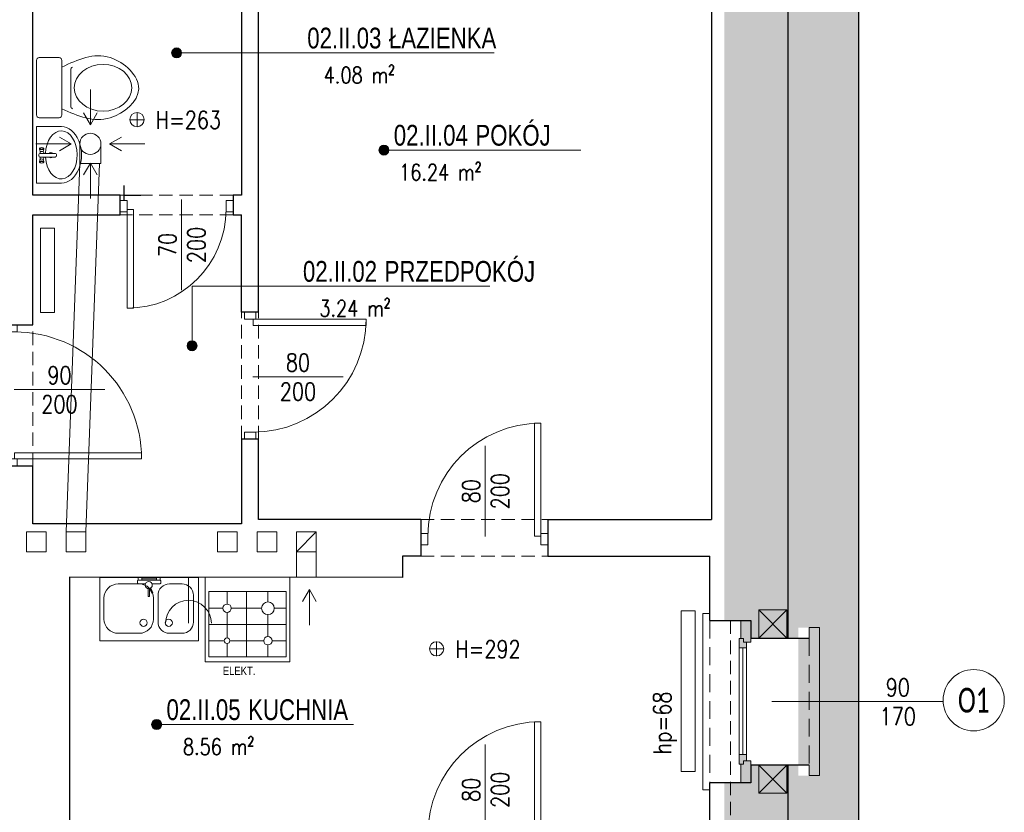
# Model space of a CAD drawing. Header units: millimetres. Extents: x 284606 to 628701, y -213781 to -93475.
# Tile 83 of 102: x 314223 to 314921, y -107041 to -106479. Entities that reach past the tile are written whole.
import ezdxf
from ezdxf.enums import TextEntityAlignment as Align
from ezdxf.lldxf.tags import DXFTag

# ---------------------------------------------------------------- set-up
doc = ezdxf.new("R2010")
doc.units = ezdxf.units.MM
doc.linetypes.add('ACAD_ISO10W100', pattern=[18, 12, -3, 0, -3])
doc.linetypes.add('HIDDEN', pattern=[9.525, 6.35, -3.175])
doc.layers.get('0').update_dxf_attribs({"lineweight": 0})
for name, color, linetype, lineweight in [('!STR_Konstrukcja 0.20', 200, 'Continuous', 20), ('!STR_Konstrukcja 0.30', 64, 'Continuous', 30), ('!STR_Ocieplenie 0.05', 1, 'Continuous', 5), ('!STR_Opisy 0.09', 8, 'Continuous', 9), ('!STR_Przerywana 0.09', 8, 'HIDDEN', 9), ('!STR_Stolarka drzwiowa', 8, 'Continuous', 15), ('!STR_Stolarka okienna', 72, 'Continuous', 15), ('EKO Opisy 0.09', 8, 'Continuous', 9)]:
    doc.layers.add(name, color=color, linetype=linetype, lineweight=lineweight)
for name, color, linetype, lineweight, true_color in [('!STR_Kreskowanie ścian', 7, 'Continuous', 5, 0xa6a6a6), ('!STR_Oświetlenie', 7, 'ACAD_ISO10W100', 5, 0xefb42a), ('!STR_Wentylacja', 7, 'Continuous', 15, 0x3399ff), ('EKO Wyposażenie', 7, 'Continuous', 5, 0x919191)]:
    doc.layers.add(name, color=color, linetype=linetype, lineweight=lineweight, true_color=true_color)
doc.styles.add('AB_Arial', font='NirmalaS.ttf')
doc.styles.add('EKO 1-10', font='romans.shx', dxfattribs={"width": 0.8, "height": 15})
doc.styles.add('EKO 1-5', font='romans.shx', dxfattribs={"width": 0.8, "height": 10})
doc.styles.add('EKO CM 1-50', font='calibri.ttf', dxfattribs={"width": 0.8, "height": 12.5})
tags = doc.linetypes.add('DASH', pattern=[15, 10, -5]).pattern_tags.tags
tags[6:7] = [DXFTag(74, 4), DXFTag(75, 0), DXFTag(340, '0'), DXFTag(46, 0.0), DXFTag(50, 0.0), DXFTag(44, 0.0), DXFTag(45, 0.0)]
tags[4:5] = [DXFTag(74, 4), DXFTag(75, 0), DXFTag(340, '0'), DXFTag(46, 0.0), DXFTag(50, 0.0), DXFTag(44, 0.0), DXFTag(45, 0.0)]

# ---------------------------------------------------------------- blocks, each defined once
blk = doc.blocks.new('*U102')
for p, q in [((19.33, 0), (-19.33, 0)), ((-21.33, -16.02), (-21.33, -2)), ((21.33, -16.02), (21.33, -2)), ((-19.33, -18.02), (19.33, -18.02)), ((13.09, -24.36), (-12.8, -24.36))]:
    blk.add_line(p, q)
for centre, start, end in [((-19.33, -2), 90, 180), ((19.33, -2), 360, 90), ((-19.33, -16.02), 180, 270), ((19.33, -16.02), 270, 360), ((-12.8, -26.36), 90, 154.52934), ((13.09, -26.36), 24.56818, 90)]:
    blk.add_arc(centre, 2, start, end)
blk.add_ellipse((0.08, -47.22), major_axis=(0, -20.4), ratio=0.810803)
blk.add_open_spline([(14.91, -18.02), (20.03, -29.22), (28.87, -49.72), (0.74, -82.83), (-29.38, -50.17), (-19.96, -29.25), (-14.6, -18)], degree=3, knots=[1.212901, 1.212901, 1.212901, 1.212901, 36.090844, 64.924591, 94.904253, 129.876154, 129.876154, 129.876154, 129.876154])
blk = doc.blocks.new('*U118')
at = {"linetype": 'Continuous'}
for p, q in [((31.3, 0), (-31.3, 0)), ((31.3, -27.6), (31.3, 0)), ((-31.3, -27.6), (-31.3, 0)), ((-5.5, -3.8), (-7.7, -3.4)), ((-5.5, -7.9), (-7.7, -8.3)), ((-4.8, -4.2), (-2.4, -4.2)), ((-4.8, -7.3), (-2.4, -8.5)), ((-2.4, -20.6), (-2.4, -4)), ((-1.2, -2.8), (0.4, -2.8)), ((1.6, -4), (1.6, -20.6)), ((1.6, -4.2), (4.1, -4.2)), ((1.6, -8.5), (4, -7.3)), ((4.7, -3.8), (6.9, -3.4)), ((4.7, -7.9), (6.9, -8.3)), ((-0.2, -22.4), (-0.6, -22.4))]:
    blk.add_line(p, q, dxfattribs=at)
for centre, radius, start, end in [((-1.2, -4), 1.2, 90, 180), ((0.4, -4), 1.2, 0, 90), ((-0.3, -15.9), 2.89, 138.1635, 221.8365), ((-0.6, -20.6), 1.8, 180, 270), ((-0.2, -20.6), 1.8, 270, 0), ((-0.3, -15.9), 2.89, 311.1962, 48.8038)]:
    blk.add_arc(centre, radius, start, end, dxfattribs=at)
for centre, major_axis, ratio, start_param, end_param in [((0, -27.6), (-26.6, 0), 0.662269, 4.803016, 10.93344), ((-7.8, -5.8), (0, -2.47), 0.476554, 5.436764, 10.271199), ((-5.5, -5.8), (0, -2.05), 0.476554, 0, 3.141593), ((0, -27.6), (-31.3, 0), 0.713042, 0, 3.141593)]:
    blk.add_ellipse(centre, major_axis=major_axis, ratio=ratio, start_param=start_param, end_param=end_param, dxfattribs=at)
blk.add_ellipse((-8.1, -5.8), major_axis=(0, -2.05), ratio=0.476554, dxfattribs=at)
at = {"linetype": 'Continuous', "extrusion": (3.22359e-14, 3.55849e-14, -1)}
for centre, major_axis, start_param, end_param in [((4.7, -5.8), (0, -2.05), 0, 3.141593), ((7, -5.8), (0, -2.47), 5.436764, 10.271199)]:
    blk.add_ellipse(centre, major_axis=major_axis, ratio=0.476554, start_param=start_param, end_param=end_param, dxfattribs=at)
blk.add_ellipse((7.3, -5.8), major_axis=(0, -2.05), ratio=0.476554, dxfattribs=at)
blk = doc.blocks.new('*U142')
at = {"layer": '!STR_Opisy 0.09', "linetype": 'Continuous'}
blk.add_line((38.49, 6.91), (38.49, -57.31), dxfattribs=at)
at = {"layer": '!STR_Stolarka drzwiowa'}
for points in [[(-5, 6.2), (0, 6.2), (0, -1.8), (-5, -1.8)], [(0, 0), (0, -70), (4.38, -70), (4.38, 0)], [(70, 6.2), (75, 6.2), (75, -1.8), (70, -1.8)]]:
    blk.add_lwpolyline(points, close=True, dxfattribs=at)
blk.add_arc((0, 0), 70, 270, 0, dxfattribs=at)
at = {"layer": '!STR_Opisy 0.09', "linetype": 'Continuous', "style": 'EKO 1-10', "width": 0.8}
blk.add_attdef('SZER', text='', height=12.5, rotation=90, dxfattribs=at).set_placement((38.49, -25.2), align=Align.BOTTOM_CENTER)
at = {"layer": '!STR_Opisy 0.09', "ltscale": 0.7, "style": 'EKO 1-10', "width": 0.8}
blk.add_attdef('WYS', text='', height=12.5, rotation=90, dxfattribs=at).set_placement((49.01, -25.2), align=Align.MIDDLE_CENTER)
blk = doc.blocks.new('*U177')
at = {"layer": '!STR_Opisy 0.09', "linetype": 'Continuous'}
blk.add_line((40.72, 63.89), (40.72, -0.34), dxfattribs=at)
at = {"layer": '!STR_Stolarka drzwiowa'}
for points in [[(0, 0), (0, 80), (4.38, 80), (4.38, 0)], [(-5, -6.2), (0, -6.2), (0, 1.8), (-5, 1.8)], [(80, -6.2), (85, -6.2), (85, 1.8), (80, 1.8)]]:
    blk.add_lwpolyline(points, close=True, dxfattribs=at)
blk.add_arc((0, 0), 80, 0, 90, dxfattribs=at)
at = {"layer": '!STR_Opisy 0.09', "linetype": 'Continuous', "style": 'EKO 1-10', "width": 0.8}
blk.add_attdef('SZER', text='', height=12.5, rotation=90, dxfattribs=at).set_placement((40.72, 31.77), align=Align.BOTTOM_CENTER)
at = {"layer": '!STR_Opisy 0.09', "ltscale": 0.7, "style": 'EKO 1-10', "width": 0.8}
blk.add_attdef('WYS', text='', height=12.5, rotation=90, dxfattribs=at).set_placement((51.25, 31.77), align=Align.MIDDLE_CENTER)
blk = doc.blocks.new('*U106')
blk.add_lwpolyline([(70, -45), (0, -45), (0, 0), (70, 0)], close=True)
for points in [[(20.65, -4.62), (11.65, -4.62, 0.414214), (3.65, -12.62), (3.65, -31.62, 0.414214), (11.65, -39.62), (20.65, -39.62, 0.414214), (28.65, -31.62), (28.65, -12.62, 0.414214)], [(41.98, -39.62), (56.98, -39.62, 0.414214), (66.98, -29.62), (66.98, -14.62, 0.414214), (56.98, -4.62), (41.98, -4.62, 0.414214), (31.98, -14.62), (31.98, -29.62, 0.414214)]]:
    blk.add_lwpolyline(points, format="xyb", close=True)
for centre in [(21.08, -32.13), (38.92, -32.13)]:
    blk.add_circle(centre, 2.54)
blk = doc.blocks.new('*U107')
for p, q in [((-4.86, 7.5), (-4.56, 1.8)), ((-2.89, 8.1), (-4.39, 8.02)), ((-0.37, 7.74), (-2.37, 7.63)), ((-1.54, -7.85), (-2.37, 7.63)), ((-2.37, 7.63), (-2.23, 5.14)), ((-0.23, 5.24), (-0.37, 7.74)), ((-11.09, 2.16), (-11.56, 1.63)), ((-11.56, 1.63), (-7.9, -0.12)), ((-7.56, 0.78), (-11.09, 2.16)), ((-2.23, 5.14), (-0.23, 5.24)), ((-0.67, -5.3), (-1.23, 5.19)), ((-13.44, -0.72), (-13.41, -1.22)), ((-7.96, -0.18), (-13.2, -0.46)), ((-13.15, -1.46), (-7.9, -1.18)), ((-4.31, -2.78), (-4.03, -7.98)), ((0.33, -5.24), (-1.67, -5.35)), ((-1.67, -5.35), (-1.54, -7.85)), ((0.46, -7.74), (0.33, -5.24)), ((-3.51, -8.45), (-2.01, -8.37)), ((-1.54, -7.85), (0.46, -7.74))]:
    blk.add_line(p, q)
blk.add_circle((-5.43, -0.54), 2.5)
for centre, radius, start, end in [((-4.36, 7.53), 0.5, 93.05823, 183.05823), ((-2.86, 7.61), 0.5, 3.05823, 93.05823), ((-13.19, -0.71), 0.25, 93.05823, 183.05823), ((-13.16, -1.21), 0.25, 183.05823, 273.05823), ((-3.54, -7.95), 0.5, 183.05823, 273.05823), ((-2.04, -7.87), 0.5, 273.05823, 3.05823)]:
    blk.add_arc(centre, radius, start, end)
blk = doc.blocks.new('wysokosc2')
at = {"ltscale": 2}
for points in [[(-5.06, 0.04), (5.03, 0.04)], [(0, 5.1), (0, -5.1)]]:
    blk.add_lwpolyline(points, dxfattribs=at)
blk.add_circle((0, 0), 5.03, dxfattribs=at)
at = {"ltscale": 2, "style": 'EKO 1-5', "width": 0.8}
blk.add_attdef('WYS', (13.29, -6.01), '', height=12.5, dxfattribs=at)
blk = doc.blocks.new('*U183')
at = {"layer": '!STR_Opisy 0.09', "linetype": 'Continuous'}
blk.add_line((-39.28, 63.89), (-39.28, -0.34), dxfattribs=at)
at = {"layer": '!STR_Stolarka drzwiowa'}
for points in [[(0, 0), (0, 80), (-4.38, 80), (-4.38, 0)], [(-80, -6.2), (-85, -6.2), (-85, 1.8), (-80, 1.8)], [(5, -6.2), (0, -6.2), (0, 1.8), (5, 1.8)]]:
    blk.add_lwpolyline(points, close=True, dxfattribs=at)
blk.add_arc((0, 0), 80, 90, 180, dxfattribs=at)
at = {"layer": '!STR_Opisy 0.09', "linetype": 'Continuous', "style": 'EKO 1-10', "width": 0.8}
blk.add_attdef('SZER', text='', height=12.5, rotation=90, dxfattribs=at).set_placement((-39.28, 31.77), align=Align.BOTTOM_CENTER)
at = {"layer": '!STR_Opisy 0.09', "ltscale": 0.7, "style": 'EKO 1-10', "width": 0.8}
blk.add_attdef('WYS', text='', height=12.5, rotation=90, dxfattribs=at).set_placement((-28.75, 31.77), align=Align.MIDDLE_CENTER)
blk = doc.blocks.new('*U188')
at = {"layer": '!STR_Opisy 0.09', "linetype": 'Continuous'}
blk.add_line((0, 32.11), (0, -89.22), dxfattribs=at)
at = {"layer": '!STR_Opisy 0.09', "linetype": 'Continuous', "style": 'EKO 1-5', "width": 0.8}
blk.add_attdef('SZER', text='', height=12.5, rotation=270, dxfattribs=at).set_placement((0, 0), align=Align.BOTTOM_CENTER)
at = {"layer": '!STR_Opisy 0.09', "ltscale": 0.7, "style": 'EKO 1-5', "width": 0.8}
blk.add_attdef('WYS', text='', height=12.5, rotation=270, dxfattribs=at).set_placement((-10.53, 0), align=Align.MIDDLE_CENTER)
at = {"layer": '!STR_Opisy 0.09', "linetype": 'Continuous', "style": 'EKO 1-5', "width": 0.8}
blk.add_attdef('HP=', (-37.47, -160.68), '', height=12.5, rotation=180, dxfattribs=at)
blk = doc.blocks.new('*U262')
at = {"layer": '!STR_Opisy 0.09', "linetype": 'Continuous'}
blk.add_line((-49.28, 63.89), (-49.28, -0.34), dxfattribs=at)
at = {"layer": '!STR_Stolarka drzwiowa'}
for points in [[(0, 0), (0, 90), (-4.38, 90), (-4.38, 0)], [(-90, -6.2), (-95, -6.2), (-95, 1.8), (-90, 1.8)], [(5, -6.2), (0, -6.2), (0, 1.8), (5, 1.8)]]:
    blk.add_lwpolyline(points, close=True, dxfattribs=at)
blk.add_arc((0, 0), 90, 90, 180, dxfattribs=at)
at = {"layer": '!STR_Opisy 0.09', "linetype": 'Continuous', "style": 'EKO 1-10', "width": 0.8}
blk.add_attdef('SZER', text='', height=12.5, rotation=90, dxfattribs=at).set_placement((-49.28, 31.77), align=Align.BOTTOM_CENTER)
at = {"layer": '!STR_Opisy 0.09', "ltscale": 0.7, "style": 'EKO 1-10', "width": 0.8}
blk.add_attdef('WYS', text='', height=12.5, rotation=90, dxfattribs=at).set_placement((-38.75, 31.77), align=Align.MIDDLE_CENTER)
blk = doc.blocks.new('*U459')
at = {"ltscale": 0.3}
blk.add_hatch(color=256, dxfattribs=at).paths.add_polyline_path([(-0.91, 50, 1), (6.82, 50, 1)])
at = {"ltscale": 1.5}
blk.add_line((17.59, 50), (154.57, 50), dxfattribs=at)
at = {"ltscale": 0.3}
blk.add_lwpolyline([(17.59, 50), (2.95, 50)], dxfattribs=at)
blk.add_circle((2.95, 50), 3.86, dxfattribs=at)
at = {"ltscale": 1.5, "width": 0.8}
for tag, p, height, style in [('NR_POM.', (10.51, 53.45), 16, 'AB_Arial'), ('NAZWA_POMIESZCZENIA', (66.91, 53.45), 16, 'AB_Arial'), ('POSADZKA', (9.08, 4), 12.5, 'EKO 1-5')]:
    blk.add_attdef(tag, p, '', height=height, rotation=0, dxfattribs=dict(at, style=style))
at = {"ltscale": 1.5, "style": 'EKO 1-5', "width": 0.8}
blk.add_attdef('POWIERZCHNIA', text='', height=12.5, rotation=0, dxfattribs=at).set_placement((78.06, 22.91), align=Align.BOTTOM_RIGHT)
blk = doc.blocks.new('*U472')
at = {"ltscale": 0.3}
blk.add_hatch(color=256, dxfattribs=at).paths.add_polyline_path([(-78.79, 4.15, 1), (-71.06, 4.15, 1)])
at = {"ltscale": 1.5}
blk.add_line((17.59, 50), (154.57, 50), dxfattribs=at)
at = {"ltscale": 0.3}
blk.add_lwpolyline([(17.59, 50), (2.95, 50)], dxfattribs=at)
blk.add_circle((-74.93, 4.15), 3.86, dxfattribs=at)
at = {"ltscale": 1.5, "width": 0.8}
for tag, p, height, style in [('NR_POM.', (10.51, 53.45), 16, 'AB_Arial'), ('NAZWA_POMIESZCZENIA', (66.91, 53.45), 16, 'AB_Arial'), ('POSADZKA', (9.08, 4), 12.5, 'EKO 1-5')]:
    blk.add_attdef(tag, p, '', height=height, rotation=0, dxfattribs=dict(at, style=style))
at = {"ltscale": 1.5, "style": 'EKO 1-5', "width": 0.8}
blk.add_attdef('POWIERZCHNIA', text='', height=12.5, rotation=0, dxfattribs=at).set_placement((78.06, 22.91), align=Align.BOTTOM_RIGHT)
blk = doc.blocks.new('*U473')
at = {"ltscale": 0.3}
blk.add_hatch(color=256, dxfattribs=at).paths.add_polyline_path([(-94.01, 50, 1), (-86.29, 50, 1)])
at = {"ltscale": 1.5}
blk.add_line((17.59, 50), (154.57, 50), dxfattribs=at)
at = {"ltscale": 0.3}
blk.add_lwpolyline([(17.59, 50), (2.95, 50)], dxfattribs=at)
blk.add_circle((-90.15, 50), 3.86, dxfattribs=at)
at = {"ltscale": 1.5, "width": 0.8}
for tag, p, height, style in [('NR_POM.', (10.51, 53.45), 16, 'AB_Arial'), ('NAZWA_POMIESZCZENIA', (66.91, 53.45), 16, 'AB_Arial'), ('POSADZKA', (9.08, 4), 12.5, 'EKO 1-5')]:
    blk.add_attdef(tag, p, '', height=height, rotation=0, dxfattribs=dict(at, style=style))
at = {"ltscale": 1.5, "style": 'EKO 1-5', "width": 0.8}
blk.add_attdef('POWIERZCHNIA', text='', height=12.5, rotation=0, dxfattribs=at).set_placement((78.06, 22.91), align=Align.BOTTOM_RIGHT)
blk = doc.blocks.new('KÓLKO')
at = {"layer": '!STR_Opisy 0.09'}
blk.add_circle((0, -15.51), 15.51, dxfattribs=at)
at = {"layer": '!STR_Opisy 0.09', "style": 'EKO 1-10', "width": 0.8}
blk.add_attdef('NR', text='', height=15, dxfattribs=at).set_placement((0, -15.51), align=Align.MIDDLE_CENTER)
blk = doc.blocks.new('nowe gniazdko')
at = {"layer": '!STR_Oświetlenie', "color": 3, "linetype": 'ByBlock', "lineweight": 5, "ltscale": 0.5, "true_color": 0x00f000}
blk.add_line((0, 32.44), (0, 0), dxfattribs=at)
blk.add_arc((0, 32.44), 16.22, 180, 0, dxfattribs=at)

msp = doc.modelspace()

# ---------------------------------------------------------------- hatches: boundary and pattern name
at = {"layer": '!STR_Kreskowanie ścian', "ltscale": 1.5}
h = msp.add_hatch(dxfattribs=at)
h.set_pattern_fill('AR-B88', color=8, scale=0.1, angle=90)
h.set_pattern_definition([(90, (25876.741, 1826.681), (-20.32, 1e-15), []), (180, (25876.741, 1826.681), (-20.32, -10.16), [20.32, -20.32])])
h.paths.add_polyline_path([(313344.58, -107423.52), (313299.58, -107423.52), (313299.58, -107417.52), (313299.53, -107417.52), (313249.53, -107467.52), (313249.53, -107473.52), (313344.58, -107473.52)])
h.paths.add_polyline_path([(313344.58, -107378.52), (313344.58, -107372.52), (313344.53, -107375.47), (313299.53, -107417.52), (313299.58, -107417.52), (313299.58, -107423.52), (313344.58, -107423.52)])
h.paths.add_polyline_path([(313386.39, -106262.52), (313431.29, -106262.43), (313431.29, -106212.43), (313336.34, -106212.52), (313336.29, -106359.43), (313386.39, -106359.43)])
h.paths.add_polyline_path([(313429.76, -106262.52), (313386.39, -106262.52), (313386.39, -106359.43), (313446.2, -106360.45), (313429.76, -106360.45)])
h.paths.add_polyline_path([(314288.78, -106275.53), (314288.83, -106275.52), (314288.83, -106262.52), (314201.83, -106262.52), (314201.83, -106307.52), (314201.83, -106307.52), (314201.83, -106322.24), (314231.83, -106320.51), (314231.78, -106320.47)])
h.paths.add_polyline_path([(314338.78, -106225.53), (314338.78, -106212.52), (314201.83, -106212.52), (314201.83, -106262.52), (314288.83, -106262.52), (314288.83, -106275.52), (314288.78, -106275.53)])
h.paths.add_polyline_path([(314231.83, -106320.51), (314201.78, -106297.48), (314201.78, -106349.11), (314201.83, -106431.96), (314201.83, -106345.22), (314231.83, -106320.23)])
h.paths.add_polyline_path([(314089.06, -106585.49), (314089.06, -106550.56)])
h.paths.add_polyline_path([(312927.2, -106571.25), (312927.2, -106517.21)])
h.paths.add_polyline_path([(314456.18, -106594.18), (314456.18, -106556.39)])
h.paths.add_polyline_path([(313801.6, -107349.73), (313839.96, -107349.73)])
h.paths.add_polyline_path([(312874.74, -107235.92), (312867.24, -107235.92), (312867.24, -107130.92), (312874.74, -107130.92)], flags=16)
h.paths.add_polyline_path([(312909.98, -107220.92), (312904.84, -107220.92), (312904.84, -107225.36), (312901.86, -107225.36), (312901.86, -107228.42), (312874.83, -107228.42), (312874.83, -107417.07), (312919.83, -107372.07), (312919.83, -107240.92), (312908.9, -107240.92), (312908.9, -107227.86), (312909.98, -107227.86)])
h.paths.add_polyline_path([(312874.83, -106962.42), (312901.86, -106962.42), (312901.86, -106965.32), (312904.84, -106965.32), (312904.84, -106969.42), (312909.98, -106969.42), (312909.98, -106962.82), (312908.9, -106962.82), (312908.9, -106949.92), (312919.83, -106949.92), (312919.83, -106871.18), (312874.83, -106871.18)])
h.paths.add_polyline_path([(312901.86, -107052.42), (312874.83, -107052.42), (312874.83, -107138.42), (312901.86, -107138.42), (312901.86, -107141.32), (312904.84, -107141.32), (312904.84, -107145.42), (312909.98, -107145.42), (312909.98, -107138.82), (312908.9, -107138.82), (312908.9, -107125.92), (312919.83, -107125.92), (312919.83, -107064.92), (312908.9, -107064.92), (312908.9, -107051.86), (312909.98, -107051.86), (312909.98, -107044.92), (312904.84, -107044.92), (312904.84, -107049.36), (312901.86, -107049.36)])
h.paths.add_polyline_path([(312874.83, -106871.18), (312824.79, -106871.18), (312824.79, -107467.11), (312874.83, -107417.07)])
h.paths.add_polyline_path([(312874.74, -106954.92), (312874.74, -107059.92), (312867.24, -107059.92), (312867.24, -106954.92)], flags=16)
h.paths.add_polyline_path([(314767.17, -107164.42), (314740.76, -107164.42), (314740.76, -107161.36), (314737.78, -107161.36), (314737.78, -107156.92), (314732.64, -107156.92), (314732.64, -107163.86), (314733.72, -107163.86), (314733.72, -107176.92), (314722.17, -107176.92), (314722.17, -107372.52), (314767.17, -107417.52)])
h.paths.add_polyline_path([(314782.08, -107014.92), (314782.08, -106909.92), (314774.58, -106909.92), (314774.58, -107014.92)], flags=16)
h.paths.add_polyline_path([(314782.08, -107007.42), (314767.17, -107007.42), (314767.17, -107074.42), (314782.08, -107074.42), (314782.08, -107066.92), (314774.58, -107066.92), (314774.58, -107171.92), (314782.08, -107171.92), (314782.08, -107164.42), (314767.17, -107164.42), (314767.17, -107417.52), (314817.13, -107467.47), (314817.13, -106225.65), (314767.17, -106275.61), (314767.17, -106917.42), (314782.08, -106917.42)])
h.paths.add_polyline_path([(314732.64, -106924.42), (314737.78, -106924.42), (314737.78, -106920.32), (314740.76, -106920.32), (314740.76, -106917.42), (314767.17, -106917.42), (314767.17, -106275.61), (314722.17, -106320.61), (314722.17, -106904.92), (314733.72, -106904.92), (314733.72, -106917.82), (314732.64, -106917.82)])
h.paths.add_polyline_path([(314737.78, -106999.92), (314732.64, -106999.92), (314732.64, -107006.86), (314733.72, -107006.86), (314733.72, -107019.92), (314722.17, -107019.92), (314722.17, -107061.92), (314733.72, -107061.92), (314733.72, -107074.82), (314732.64, -107074.82), (314732.64, -107081.42), (314737.78, -107081.42), (314737.78, -107077.32), (314740.76, -107077.32), (314740.76, -107074.42), (314767.17, -107074.42), (314767.17, -107007.42), (314740.76, -107007.42), (314740.76, -107004.36), (314737.78, -107004.36)])

# ---------------------------------------------------------------- linework, layer by layer
at = {"layer": '!STR_Konstrukcja 0.20', "color": 253, "linetype": 'Continuous', "lineweight": 15, "true_color": 0x999999}
for points in [[(314711.88, -106904.92), (314711.88, -106899.92), (314706.88, -106899.92), (314706.88, -107024.92), (314711.88, -107024.92), (314711.88, -107019.92)], [(314782.08, -106917.42), (314782.08, -106909.92), (314789.58, -106909.92), (314789.58, -107014.92), (314782.08, -107014.92), (314782.08, -107007.42)]]:
    msp.add_lwpolyline(points, dxfattribs=at)
at = {"layer": '!STR_Konstrukcja 0.30', "color": 8, "ltscale": 1.5}
for p, q in [((314296.57, -106606.68), (314296.57, -106596.68)), ((314293.88, -106617.43), (314293.88, -106603.43)), ((314308.57, -106603.68), (314296.57, -106603.68)), ((314379.88, -106686.43), (314379.88, -106617.43)), ((314391.88, -106686.43), (314379.88, -106686.43)), ((314201.73, -106695.43), (314231.88, -106695.43)), ((314391.88, -106776.43), (314379.88, -106776.43)), ((314201.73, -106795.43), (314231.88, -106795.43)), ((314506.88, -106833.43), (314506.88, -106859.43)), ((314596.88, -106833.43), (314596.88, -106859.43)), ((314596.88, -106833.43), (314712.85, -106833.43)), ((314596.88, -106859.43), (314711.88, -106859.43))]:
    msp.add_line(p, q, dxfattribs=at)
at = {"layer": '!STR_Konstrukcja 0.30', "color": 253, "ltscale": 1.5, "true_color": 0x999999}
msp.add_line((314767.08, -107007.42), (314767.08, -107074.42), dxfattribs=at)
at = {"layer": '!STR_Konstrukcja 0.30', "color": 8, "ltscale": 1.5}
for points in [[(314243.73, -106212.43), (314338.73, -106212.43), (314338.73, -106225.43), (314817.08, -106225.52), (314817.08, -107467.42), (314371.88, -107467.42), (314371.88, -107486.42), (313714.75, -107486.42)], [(314612.22, -106275.48), (314767.08, -106275.51), (314767.08, -106917.42)], [(314293.88, -106603.43), (314231.88, -106603.43), (314231.88, -106327.43), (314296.55, -106327.43)], [(314370.19, -106327.43), (314379.88, -106327.43), (314379.88, -106603.43)], [(314391.88, -106686.43), (314391.88, -106327.43), (314494.72, -106327.42)], [(314624.72, -106327.42), (314712.88, -106327.42), (314712.85, -106833.42)], [(314379.88, -106603.43), (314373.88, -106603.43), (314373.88, -106617.43), (314379.88, -106617.43)], [(314231.88, -106695.43), (314231.88, -106617.43), (314293.88, -106617.43)], [(314379.88, -106776.43), (314379.88, -106836.43), (314231.88, -106836.43), (314231.88, -106795.43)], [(314506.88, -106833.43), (314391.88, -106833.43), (314391.88, -106776.43)], [(314493.88, -106859.43), (314493.88, -106874.43), (314257.85, -106874.16)], [(314506.88, -106859.43), (314493.88, -106859.43)], [(314711.88, -106904.92), (314711.88, -106859.42)], [(314257.85, -106874.16), (314257.85, -107358.15), (314711.88, -107358.42), (314711.88, -107176.92)]]:
    msp.add_lwpolyline(points, dxfattribs=at)
at = {"layer": '!STR_Konstrukcja 0.30', "color": 253, "ltscale": 2, "true_color": 0x999999}
for points in [[(314711.88, -106904.92), (314740.76, -106904.92), (314740.76, -106917.42), (314782.08, -106917.42)], [(314782.08, -107007.42), (314740.76, -107007.42), (314740.76, -107019.92), (314711.88, -107019.92)]]:
    msp.add_lwpolyline(points, dxfattribs=at)
at = {"layer": '!STR_Konstrukcja 0.30', "color": 253, "ltscale": 1.5, "true_color": 0x999999}
msp.add_lwpolyline([(314711.88, -107061.92), (314711.88, -107019.92)], dxfattribs=at)
at = {"layer": '!STR_Ocieplenie 0.05', "color": 253, "ltscale": 1.5, "true_color": 0x999999}
for points in [[(314746.42, -106897.42), (314766.42, -106897.42), (314766.42, -106917.42), (314746.42, -106917.42)], [(314746.42, -107007.42), (314766.42, -107007.42), (314766.42, -107027.42), (314746.42, -107027.42)]]:
    msp.add_lwpolyline(points, close=True, dxfattribs=at)
for points in [[(314746.42, -106897.42), (314766.42, -106917.42), (314766.42, -106897.42), (314746.42, -106917.42)], [(314746.42, -107007.42), (314766.42, -107027.42), (314766.42, -107007.42), (314746.42, -107027.42)]]:
    msp.add_lwpolyline(points, dxfattribs=at)
at = {"layer": '!STR_Opisy 0.09', "color": 8}
msp.add_line((314333.84, -106502.62), (314419.49, -106502.62), dxfattribs=at)
msp.add_lwpolyline([(314344.77, -106710.19), (314344.77, -106667.89), (314416.42, -106667.89)], dxfattribs=at)
at = {"layer": '!STR_Przerywana 0.09', "color": 8, "ltscale": 1.5}
for p, q in [((314373.88, -106603.43), (314293.88, -106603.43)), ((314373.88, -106617.43), (314293.88, -106617.43)), ((314379.88, -106776.43), (314379.88, -106686.43)), ((314391.88, -106776.43), (314391.88, -106686.43)), ((314231.88, -106795.43), (314231.88, -106695.43)), ((314506.88, -106833.43), (314596.88, -106833.43)), ((314506.88, -106859.43), (314596.88, -106859.43))]:
    msp.add_line(p, q, dxfattribs=at)
at = {"layer": '!STR_Przerywana 0.09', "color": 253, "ltscale": 1.5, "true_color": 0x999999}
msp.add_line((314726.32, -106904.92), (314726.32, -107176.92), dxfattribs=at)
at = {"layer": '!STR_Przerywana 0.09', "color": 253, "ltscale": 2, "true_color": 0x999999}
for points in [[(314711.88, -106904.92), (314711.88, -107019.92)], [(314782.08, -106917.42), (314782.08, -107007.42)]]:
    msp.add_lwpolyline(points, dxfattribs=at)
at = {"layer": '!STR_Stolarka okienna', "color": 253, "ltscale": 0.3, "true_color": 0x999999}
for points in [[(314733.72, -106904.92), (314740.76, -106904.92), (314740.76, -106920.32), (314735.62, -106920.32), (314735.62, -106917.82), (314733.72, -106917.82), (314733.72, -106904.92)], [(314732.64, -107006.86), (314735.62, -107006.86), (314735.62, -107004.36), (314737.78, -107004.36), (314737.78, -106920.32), (314735.62, -106920.32), (314735.62, -106917.82), (314732.64, -106917.82), (314732.64, -107006.86)], [(314737.78, -106924.42), (314732.64, -106924.42)], [(314735.21, -106999.92), (314735.21, -106924.42)], [(314732.64, -106999.92), (314737.78, -106999.92)], [(314733.72, -107019.92), (314740.76, -107019.92), (314740.76, -107004.36), (314735.62, -107004.36), (314735.62, -107006.86), (314733.72, -107006.86), (314733.72, -107019.92)]]:
    msp.add_lwpolyline(points, dxfattribs=at)
at = {"layer": '!STR_Wentylacja', "color": 8, "ltscale": 1.5, "transparency": 33554472}
msp.add_line((314280.21, -106580.95), (314265.21, -106580.95), dxfattribs=at)
at = {"layer": '!STR_Wentylacja', "color": 8, "ltscale": 1.5}
for p, q in [((314418.83, -106856.17), (314432.83, -106842.17)), ((314418.83, -106856.17), (314418.83, -106874.34)), ((314432.83, -106856.17), (314432.83, -106874.36))]:
    msp.add_line(p, q, dxfattribs=at)
at = {"layer": '!STR_Wentylacja', "color": 8, "ltscale": 1.5, "transparency": 33554472}
for points in [[(314272.71, -106528.45), (314272.71, -106553.52), (314277.58, -106545.1), (314272.71, -106553.52), (314267.85, -106545.1)], [(314234.07, -106567.1), (314259.13, -106567.1), (314250.71, -106571.96), (314259.13, -106567.1), (314250.71, -106562.24)], [(314311.36, -106567.1), (314286.3, -106567.1), (314294.72, -106571.96), (314286.3, -106567.1), (314294.72, -106562.24)], [(314265.21, -106580.95), (314265.21, -106567.1)], [(314280.21, -106580.95), (314280.21, -106567.1)], [(314272.71, -106605.75), (314272.71, -106580.69), (314277.58, -106589.11), (314272.71, -106580.69), (314267.85, -106589.11)]]:
    msp.add_lwpolyline(points, dxfattribs=at)
at = {"layer": '!STR_Wentylacja', "color": 8, "linetype": 'DASH', "ltscale": 1.5}
msp.add_lwpolyline([(314265.21, -106580.95), (314279.21, -106580.95), (314269.45, -106842.17), (314255.45, -106842.17)], close=True, dxfattribs=at)
at = {"layer": '!STR_Wentylacja', "color": 8, "ltscale": 1.5}
for points in [[(314227.45, -106842.17), (314227.45, -106856.17), (314241.45, -106856.17), (314241.45, -106842.17)], [(314255.45, -106842.17), (314255.45, -106856.17), (314269.45, -106856.17), (314269.45, -106842.17)], [(314362.83, -106842.17), (314362.83, -106856.17), (314376.83, -106856.17), (314376.83, -106842.17)], [(314390.83, -106842.17), (314390.83, -106856.17), (314404.83, -106856.17), (314404.83, -106842.17)], [(314418.83, -106842.17), (314418.83, -106856.17), (314432.83, -106856.17), (314432.83, -106842.17)]]:
    msp.add_lwpolyline(points, close=True, dxfattribs=at)
msp.add_lwpolyline([(314427.93, -106908.15), (314427.93, -106883.08), (314432.79, -106891.5), (314427.93, -106883.08), (314423.07, -106891.5)], dxfattribs=at)
at = {"layer": '!STR_Wentylacja', "color": 8, "ltscale": 1.5, "transparency": 33554472}
msp.add_circle((314272.71, -106567.1), 7.5, dxfattribs=at)
at = {"color": 253, "true_color": 0x999999}
for p, q in [((314414.05, -106874.3), (314354.05, -106874.3)), ((314354.05, -106874.3), (314354.05, -106934.3)), ((314414.05, -106879.3), (314414.05, -106874.3)), ((314411.55, -106884.3), (314356.55, -106884.3)), ((314356.55, -106884.3), (314356.55, -106930.8)), ((314369.55, -106884.3), (314369.55, -106893.3)), ((314383.26, -106884.3), (314383.26, -106930.8)), ((314398.55, -106891.8), (314398.55, -106884.3)), ((314411.55, -106930.8), (314411.55, -106884.3)), ((314414.05, -106934.3), (314414.05, -106879.3)), ((314414.05, -106879.3), (314414.05, -106879.3)), ((314366.55, -106896.3), (314356.55, -106896.3)), ((314394.05, -106896.3), (314372.55, -106896.3)), ((314411.55, -106896.3), (314403.05, -106896.3)), ((314369.55, -106899.3), (314369.55, -106917.3)), ((314398.55, -106916.3), (314398.55, -106900.8)), ((314356.55, -106907.8), (314411.55, -106907.8)), ((314356.55, -106919.3), (314367.55, -106919.3)), ((314371.55, -106919.3), (314395.55, -106919.3)), ((314401.55, -106919.3), (314411.55, -106919.3)), ((314369.55, -106921.3), (314369.55, -106930.8)), ((314398.55, -106930.8), (314398.55, -106922.3)), ((314356.55, -106930.8), (314411.55, -106930.8)), ((314354.05, -106934.3), (314414.05, -106934.3))]:
    msp.add_line(p, q, dxfattribs=at)
at = {"color": 8}
for points in [[(314247.28, -106626.93), (314247.28, -106686.58), (314237.28, -106686.58), (314237.28, -106626.93)], [(314701.39, -107011.94), (314691.39, -107011.94), (314691.39, -106898.11), (314701.39, -106898.11)]]:
    msp.add_lwpolyline(points, close=True, dxfattribs=at)
at = {"color": 253, "true_color": 0x999999}
for centre, radius in [((314398.55, -106896.3), 4.5), ((314369.55, -106896.3), 3), ((314369.55, -106919.3), 2), ((314398.55, -106919.3), 3)]:
    msp.add_circle(centre, radius, dxfattribs=at)

# ---------------------------------------------------------------- block references
at = {"layer": '!STR_Ocieplenie 0.05', "color": 8, "rotation": 180}
msp.add_blockref('nowe gniazdko', (314342.22, -106874.43), dxfattribs=at)
at = {"layer": '!STR_Opisy 0.09', "color": 8}
ref = msp.add_blockref('*U473', (314416.77, -106548.62), dxfattribs=dict(at, xscale=0.9199999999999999, yscale=0.9199999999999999, zscale=0.9199999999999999))
ref.add_attrib('NAZWA_POM', 'ŁAZIENKA', (314484.31, -106499.45), dxfattribs={"layer": '0', "ltscale": 1.5, "height": 14.72, "rotation": 0, "style": 'AB_Arial', "width": 0.8})
ref.add_attrib('NUMER_POM', '02.II.03', (314426.44, -106499.45), dxfattribs={"layer": '0', "ltscale": 1.5, "height": 14.72, "rotation": 0, "style": 'AB_Arial', "width": 0.8})
ref.add_attrib('R-SURF', '4.08 m²', dxfattribs={"layer": '0', "ltscale": 1.5, "height": 11.5, "rotation": 0, "style": 'EKO 1-5', "width": 0.8}).set_placement((314488.59, -106527.55), align=Align.BOTTOM_RIGHT)
ref = msp.add_blockref('wysokosc2', (314305.75, -106549.9), dxfattribs=dict(at, xscale=-1, rotation=180))
ref.add_attrib('WYS', 'H=263', (314319.05, -106556.4), dxfattribs={"layer": '0', "ltscale": 2, "height": 12.5, "style": 'EKO 1-5', "width": 0.8})
ref = msp.add_blockref('*U459', (314478.08, -106617.51), dxfattribs=dict(at, xscale=0.9199999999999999, yscale=0.9199999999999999, zscale=0.9199999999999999))
ref.add_attrib('NAZWA_POM', 'POKÓJ', (314545.62, -106568.34), dxfattribs={"layer": '0', "ltscale": 1.5, "height": 14.72, "rotation": 0, "style": 'AB_Arial', "width": 0.8})
ref.add_attrib('NUMER_POM', '02.II.04', (314487.75, -106568.34), dxfattribs={"layer": '0', "ltscale": 1.5, "height": 14.72, "rotation": 0, "style": 'AB_Arial', "width": 0.8})
ref.add_attrib('R-SURF', '16.24 m²', dxfattribs={"layer": '0', "ltscale": 1.5, "height": 11.5, "rotation": 0, "style": 'EKO 1-5', "width": 0.8}).set_placement((314549.89, -106596.43), align=Align.BOTTOM_RIGHT)
ref = msp.add_blockref('*U472', (314413.7, -106714.01), dxfattribs=dict(at, xscale=0.9199999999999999, yscale=0.9199999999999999, zscale=0.9199999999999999))
ref.add_attrib('NAZWA_POM', 'PRZEDPOKÓJ', (314481.24, -106664.84), dxfattribs={"layer": '0', "ltscale": 1.5, "height": 14.72, "rotation": 0, "style": 'AB_Arial', "width": 0.8})
ref.add_attrib('NUMER_POM', '02.II.02', (314423.37, -106664.84), dxfattribs={"layer": '0', "ltscale": 1.5, "height": 14.72, "rotation": 0, "style": 'AB_Arial', "width": 0.8})
ref.add_attrib('R-SURF', '3.24 m²', dxfattribs={"layer": '0', "ltscale": 1.5, "height": 11.5, "rotation": 0, "style": 'EKO 1-5', "width": 0.8}).set_placement((314485.51, -106692.94), align=Align.BOTTOM_RIGHT)
ref = msp.add_blockref('wysokosc2', (314518.12, -106925.03), dxfattribs=dict(at, xscale=-1, rotation=180))
ref.add_attrib('WYS', 'H=292', (314531.41, -106931.53), dxfattribs={"layer": '0', "ltscale": 2, "height": 12.5, "style": 'EKO 1-5', "width": 0.8})
ref = msp.add_blockref('*U188', (314845, -106962.42), dxfattribs=dict(at, xscale=-1, rotation=270))
ref.add_attrib('SZER', '90', dxfattribs={"linetype": 'Continuous', "height": 12.5, "style": 'EKO 1-5', "width": 0.8}).set_placement((314845, -106962.42), align=Align.BOTTOM_CENTER)
ref.add_attrib('WYS', '170', dxfattribs={"ltscale": 0.7, "height": 12.5, "style": 'EKO 1-5', "width": 0.8}).set_placement((314845, -106972.95), align=Align.MIDDLE_CENTER)
ref.add_attrib('HP=', 'hp=68', (314684.32, -106999.89), dxfattribs={"linetype": 'Continuous', "height": 12.5, "rotation": 90, "style": 'EKO 1-5', "width": 0.8})
ref = msp.add_blockref('*U459', (314316.97, -107024.69), dxfattribs=dict(at, xscale=0.9199999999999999, yscale=0.9199999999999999, zscale=0.9199999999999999))
ref.add_attrib('NAZWA_POM', 'KUCHNIA', (314384.52, -106975.52), dxfattribs={"layer": '0', "ltscale": 1.5, "height": 14.72, "rotation": 0, "style": 'AB_Arial', "width": 0.8})
ref.add_attrib('NUMER_POM', '02.II.05', (314326.65, -106975.52), dxfattribs={"layer": '0', "ltscale": 1.5, "height": 14.72, "rotation": 0, "style": 'AB_Arial', "width": 0.8})
ref.add_attrib('R-SURF', '8.56 m²', dxfattribs={"layer": '0', "ltscale": 1.5, "height": 11.5, "rotation": 0, "style": 'EKO 1-5', "width": 0.8}).set_placement((314388.79, -107003.62), align=Align.BOTTOM_RIGHT)
at = {"layer": '!STR_Stolarka drzwiowa', "color": 8, "ltscale": 0.3}
for name, p, values in [('*U142', (314298.88, -106613.55), {'WYS': '200', 'SZER': '70'}), ('*U183', (314591.88, -106845.1), {'WYS': '200', 'SZER': '80'}), ('*U183', (314591.88, -107056.72), {'WYS': '200', 'SZER': '80'})]:
    msp.add_blockref(name, p, dxfattribs=at).add_auto_attribs(values)
at = {"layer": '!STR_Stolarka drzwiowa', "color": 8, "ltscale": 0.3, "rotation": 270}
for name, p, values in [('*U177', (314388.08, -106691.43), {'WYS': '200', 'SZER': '80'}), ('*U262', (314219.01, -106790.43), {'WYS': '200', 'SZER': '90'})]:
    msp.add_blockref(name, p, dxfattribs=at).add_auto_attribs(values)
at = {"layer": 'EKO Opisy 0.09', "color": 8}
ref = msp.add_blockref('KÓLKO', (314898.8, -106939.74), dxfattribs=dict(at, xscale=1.4, yscale=1.4, zscale=1.4))
ref.add_attrib('NR', 'O1', dxfattribs={"height": 17.5, "style": 'EKO CM 1-50', "width": 0.7}).set_placement((314898.8, -106961.45), align=Align.MIDDLE_CENTER)
at = {"layer": 'EKO Wyposażenie', "color": 8, "xscale": -1}
for name, p, rotation in [('*U102', (314234.47, -106527.28), 90), ('*U107', (314314.33, -106874.43), 273.0582290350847)]:
    msp.add_blockref(name, p, dxfattribs=dict(at, rotation=rotation))
at = {"layer": 'EKO Wyposażenie', "color": 8, "xscale": 0.6398441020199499, "yscale": 0.6398441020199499, "zscale": 0.6398441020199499, "rotation": 89.99999999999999}
msp.add_blockref('*U118', (314234.47, -106574.92), dxfattribs=at)
at = {"layer": 'EKO Wyposażenie', "color": 8, "ltscale": 0.3, "xscale": -1}
msp.add_blockref('*U106', (314349.33, -106874.43), dxfattribs=at)

# ---------------------------------------------------------------- texts
at = {"color": 253, "true_color": 0x999999, "insert": (314366.57, -106943.65), "char_height": 6, "width": 828.9549, "attachment_point": 7, "style": 'EKO CM 1-50'}
msp.add_mtext('{\\fArial|b0|i0|c238|p34;ELEKT.}', dxfattribs=at)

doc.saveas('drawing.dxf')
